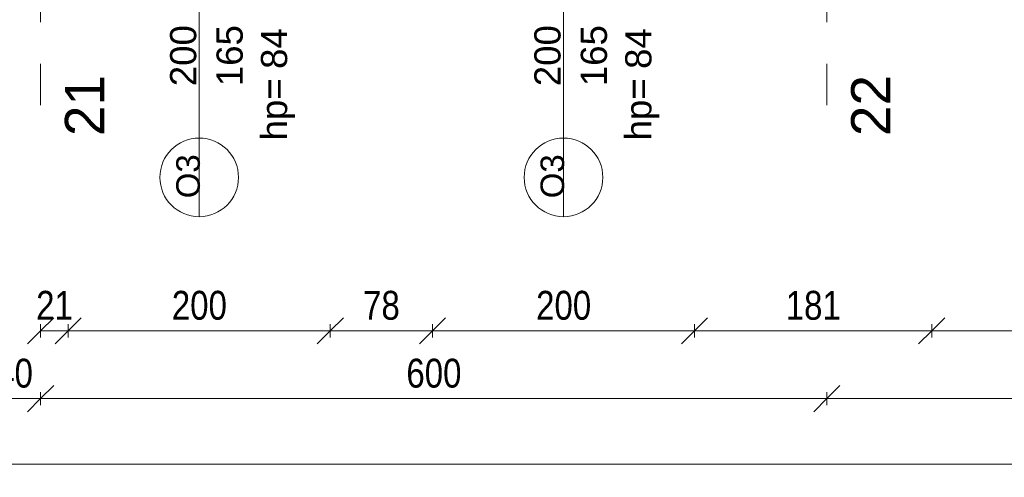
# Model space of a CAD drawing. Header units: centimetres. Extents: x -1631 to 1829, y -257 to 3158.
# Tile 2 of 128: x -1229 to -477, y -257 to 92. Entities that reach past the tile are written whole.
import ezdxf

# ---------------------------------------------------------------- set-up
doc = ezdxf.new("R2010")
doc.units = ezdxf.units.CM
doc.linetypes.add('Oś', pattern=[222.25, 127, -31.75, 31.75, -31.75])
for name, color, linetype, lineweight in [('A-ANNO-DIMS', 211, 'Continuous', 13), ('A-ANNO-DIMS-100', 211, 'Continuous', 13), ('A-GLAZ-IDEN', 152, 'Continuous', 13), ('S-GRID', 1, 'Continuous', 13), ('S-GRID-IDEN', 1, 'Continuous', 13)]:
    doc.layers.add(name, color=color, linetype=linetype, lineweight=lineweight)
doc.styles.add('Arial Narrow_1', font='ARIALN.TTF', dxfattribs={"height": 22})
doc.styles.add('Arial_10', font='arial.ttf', dxfattribs={"height": 20})
doc.styles.add('Arial_13', font='arial.ttf', dxfattribs={"height": 0.2})
doc.styles.add('Arial_7', font='arial.ttf', dxfattribs={"height": 30})
doc.styles.add('Arial_8', font='arial.ttf', dxfattribs={"height": 18})
doc.dimstyles.new('Diagonal_1_100__0_1_', dxfattribs={"dimscale": 30.48, "dimtxt": 22.515481, "dimasz": 0.656168, "dimexe": 0.164042, "dimexo": 0.0625, "dimgap": 0.065617, "dimtad": 1, "dimdec": 1, "dimrnd": 0.1, "dimdsep": 46, "dimtxsty": 'Arial Narrow_1', "dimblk1": 'OBLIQUE', "dimblk2": 'OBLIQUE', "dimsah": 1, "dimcen": 0.09, "dimazin": 0, "dimtfac": 1, "dimtdec": 4, "dimtix": 1, "dimtmove": 0, "dimatfit": 3, "dimfxl": 0.164042, "dimfxlon": 1, "dimtvp": 1, "dimtolj": 1, "dimtzin": 0, "dimarcsym": 2})

# ---------------------------------------------------------------- blocks, each defined once
blk = doc.blocks.new('DIMBLOCK1-5_piętro III __10_50 m_ - stan projektowany')
at = {"layer": 'A-ANNO-DIMS-100', "transparency": 16777216}
for p, q in [((-1252.62, -246.77), (-1242.62, -236.77)), ((1227.38, -246.77), (1237.38, -236.77)), ((-1252.62, -246.77), (-1262.62, -256.77)), ((-1252.62, -241.77), (-1252.62, -251.77)), ((-1252.62, -246.77), (-1252.62, -241.77)), ((-1252.62, -246.77), (1227.38, -246.77)), ((1227.38, -246.77), (1217.38, -256.77)), ((1227.38, -241.77), (1227.38, -251.77)), ((1227.38, -246.77), (1227.38, -241.77))]:
    blk.add_line(p, q, dxfattribs=at)
at = {"layer": 'A-ANNO-DIMS-100', "color": 0, "transparency": 16777216, "insert": (-40.5, -216.33), "char_height": 22, "width": 66.9031, "attachment_point": 1, "line_spacing_factor": 0.974696, "style": 'Arial Narrow_1'}
blk.add_mtext('2480', dxfattribs=at)
blk = doc.blocks.new('_Oblique')
at = {"color": 0, "linetype": 'ByBlock', "lineweight": -2}
blk.add_line((-0.5, -0.5), (0.5, 0.5), dxfattribs=at)
blk = doc.blocks.new('DIMBLOCK5-5_piętro III __10_50 m_ - stan projektowany')
at = {"layer": 'A-ANNO-DIMS-100', "transparency": 16777216}
for p, q in [((-612.62, -196.77), (-602.62, -186.77)), ((-12.62, -196.77), (-2.62, -186.77)), ((-612.62, -191.77), (-612.62, -201.77)), ((-612.62, -196.77), (-612.62, -191.77)), ((-12.62, -191.77), (-12.62, -201.77)), ((-12.62, -196.77), (-12.62, -191.77)), ((-612.62, -196.77), (-622.62, -206.77)), ((-12.62, -196.77), (-612.62, -196.77)), ((-12.62, -196.77), (-22.62, -206.77))]:
    blk.add_line(p, q, dxfattribs=at)
at = {"layer": 'A-ANNO-DIMS-100', "color": 0, "transparency": 16777216, "insert": (-333.53, -166.33), "char_height": 22, "width": 50.1774, "attachment_point": 1, "line_spacing_factor": 0.974696, "style": 'Arial Narrow_1'}
blk.add_mtext('600', dxfattribs=at)
blk = doc.blocks.new('DIMBLOCK6-5_piętro III __10_50 m_ - stan projektowany')
at = {"layer": 'A-ANNO-DIMS-100', "transparency": 16777216}
for p, q in [((-1212.62, -196.77), (-1202.62, -186.77)), ((-612.62, -196.77), (-602.62, -186.77)), ((-1212.62, -191.77), (-1212.62, -201.77)), ((-1212.62, -196.77), (-1212.62, -191.77)), ((-612.62, -191.77), (-612.62, -201.77)), ((-612.62, -196.77), (-612.62, -191.77)), ((-1212.62, -196.77), (-1222.62, -206.77)), ((-612.62, -196.77), (-1212.62, -196.77)), ((-612.62, -196.77), (-622.62, -206.77))]:
    blk.add_line(p, q, dxfattribs=at)
at = {"layer": 'A-ANNO-DIMS-100', "color": 0, "transparency": 16777216, "insert": (-933.53, -166.33), "char_height": 22, "width": 50.1774, "attachment_point": 1, "line_spacing_factor": 0.974696, "style": 'Arial Narrow_1'}
blk.add_mtext('600', dxfattribs=at)
blk = doc.blocks.new('DIMBLOCK7-5_piętro III __10_50 m_ - stan projektowany')
at = {"layer": 'A-ANNO-DIMS-100', "transparency": 16777216}
for p, q in [((-1252.62, -196.77), (-1242.62, -186.77)), ((-1212.62, -196.77), (-1202.62, -186.77)), ((-1252.62, -191.77), (-1252.62, -201.77)), ((-1252.62, -196.77), (-1252.62, -191.77)), ((-1212.62, -191.77), (-1212.62, -201.77)), ((-1212.62, -196.77), (-1212.62, -191.77)), ((-1252.62, -196.77), (-1262.62, -206.77)), ((-1212.62, -196.77), (-1252.62, -196.77)), ((-1212.62, -196.77), (-1222.62, -206.77))]:
    blk.add_line(p, q, dxfattribs=at)
at = {"layer": 'A-ANNO-DIMS-100', "color": 0, "transparency": 16777216, "insert": (-1246.56, -166.33), "char_height": 22, "width": 33.4516, "attachment_point": 1, "line_spacing_factor": 0.974696, "style": 'Arial Narrow_1'}
blk.add_mtext('40', dxfattribs=at)
blk = doc.blocks.new('DIMBLOCK259-5_piętro III __10_50 m_ - stan projektowany')
at = {"layer": 'A-ANNO-DIMS-100', "transparency": 16777216}
for p, q in [((-532.62, -145.01), (-522.62, -135.01)), ((-332.62, -145.01), (-322.62, -135.01)), ((-532.62, -140.01), (-532.62, -150.01)), ((-532.62, -145.01), (-532.62, -140.01)), ((-332.62, -140.01), (-332.62, -150.01)), ((-332.62, -145.01), (-332.62, -140.01)), ((-532.62, -145.01), (-542.62, -155.01)), ((-332.62, -145.01), (-532.62, -145.01)), ((-332.62, -145.01), (-342.62, -155.01))]:
    blk.add_line(p, q, dxfattribs=at)
at = {"layer": 'A-ANNO-DIMS-100', "color": 0, "transparency": 16777216, "insert": (-453.53, -114.57), "char_height": 22, "width": 50.1774, "attachment_point": 1, "line_spacing_factor": 0.974696, "style": 'Arial Narrow_1'}
blk.add_mtext('200', dxfattribs=at)
blk = doc.blocks.new('DIMBLOCK260-5_piętro III __10_50 m_ - stan projektowany')
at = {"layer": 'A-ANNO-DIMS-100', "transparency": 16777216}
for p, q in [((-713.62, -145.01), (-703.62, -135.01)), ((-532.62, -145.01), (-522.62, -135.01)), ((-713.62, -140.01), (-713.62, -150.01)), ((-713.62, -145.01), (-713.62, -140.01)), ((-532.62, -140.01), (-532.62, -150.01)), ((-532.62, -145.01), (-532.62, -140.01)), ((-713.62, -145.01), (-723.62, -155.01)), ((-532.62, -145.01), (-713.62, -145.01)), ((-532.62, -145.01), (-542.62, -155.01))]:
    blk.add_line(p, q, dxfattribs=at)
at = {"layer": 'A-ANNO-DIMS-100', "color": 0, "transparency": 16777216, "insert": (-644.03, -114.57), "char_height": 22, "width": 50.1774, "attachment_point": 1, "line_spacing_factor": 0.974696, "style": 'Arial Narrow_1'}
blk.add_mtext('181', dxfattribs=at)
blk = doc.blocks.new('DIMBLOCK261-5_piętro III __10_50 m_ - stan projektowany')
at = {"layer": 'A-ANNO-DIMS-100', "transparency": 16777216}
for p, q in [((-913.62, -145.01), (-903.62, -135.01)), ((-713.62, -145.01), (-703.62, -135.01)), ((-913.62, -140.01), (-913.62, -150.01)), ((-913.62, -145.01), (-913.62, -140.01)), ((-713.62, -140.01), (-713.62, -150.01)), ((-713.62, -145.01), (-713.62, -140.01)), ((-913.62, -145.01), (-923.62, -155.01)), ((-713.62, -145.01), (-913.62, -145.01)), ((-713.62, -145.01), (-723.62, -155.01))]:
    blk.add_line(p, q, dxfattribs=at)
at = {"layer": 'A-ANNO-DIMS-100', "color": 0, "transparency": 16777216, "insert": (-834.53, -114.57), "char_height": 22, "width": 50.1774, "attachment_point": 1, "line_spacing_factor": 0.974696, "style": 'Arial Narrow_1'}
blk.add_mtext('200', dxfattribs=at)
blk = doc.blocks.new('DIMBLOCK262-5_piętro III __10_50 m_ - stan projektowany')
at = {"layer": 'A-ANNO-DIMS-100', "transparency": 16777216}
for p, q in [((-991.62, -145.01), (-981.62, -135.01)), ((-913.62, -145.01), (-903.62, -135.01)), ((-991.62, -140.01), (-991.62, -150.01)), ((-991.62, -145.01), (-991.62, -140.01)), ((-913.62, -140.01), (-913.62, -150.01)), ((-913.62, -145.01), (-913.62, -140.01)), ((-991.62, -145.01), (-1001.62, -155.01)), ((-913.62, -145.01), (-991.62, -145.01)), ((-913.62, -145.01), (-923.62, -155.01))]:
    blk.add_line(p, q, dxfattribs=at)
at = {"layer": 'A-ANNO-DIMS-100', "color": 0, "transparency": 16777216, "insert": (-966.56, -114.57), "char_height": 22, "width": 33.4516, "attachment_point": 1, "line_spacing_factor": 0.974696, "style": 'Arial Narrow_1'}
blk.add_mtext('78', dxfattribs=at)
blk = doc.blocks.new('DIMBLOCK263-5_piętro III __10_50 m_ - stan projektowany')
at = {"layer": 'A-ANNO-DIMS-100', "transparency": 16777216}
for p, q in [((-1191.62, -145.01), (-1181.62, -135.01)), ((-991.62, -145.01), (-981.62, -135.01)), ((-1191.62, -140.01), (-1191.62, -150.01)), ((-1191.62, -145.01), (-1191.62, -140.01)), ((-991.62, -140.01), (-991.62, -150.01)), ((-991.62, -145.01), (-991.62, -140.01)), ((-1191.62, -145.01), (-1201.62, -155.01)), ((-991.62, -145.01), (-1191.62, -145.01)), ((-991.62, -145.01), (-1001.62, -155.01))]:
    blk.add_line(p, q, dxfattribs=at)
at = {"layer": 'A-ANNO-DIMS-100', "color": 0, "transparency": 16777216, "insert": (-1112.53, -114.57), "char_height": 22, "width": 50.1774, "attachment_point": 1, "line_spacing_factor": 0.974696, "style": 'Arial Narrow_1'}
blk.add_mtext('200', dxfattribs=at)
blk = doc.blocks.new('DIMBLOCK264-5_piętro III __10_50 m_ - stan projektowany')
at = {"layer": 'A-ANNO-DIMS-100', "transparency": 16777216}
for p, q in [((-1212.62, -145.01), (-1202.62, -135.01)), ((-1191.62, -145.01), (-1181.62, -135.01)), ((-1212.62, -140.01), (-1212.62, -150.01)), ((-1212.62, -145.01), (-1212.62, -140.01)), ((-1191.62, -140.01), (-1191.62, -150.01)), ((-1191.62, -145.01), (-1191.62, -140.01)), ((-1212.62, -145.01), (-1222.62, -155.01)), ((-1191.62, -145.01), (-1212.62, -145.01)), ((-1191.62, -145.01), (-1201.62, -155.01))]:
    blk.add_line(p, q, dxfattribs=at)
at = {"layer": 'A-ANNO-DIMS-100', "color": 0, "transparency": 16777216, "insert": (-1216.06, -114.57), "char_height": 22, "width": 33.4516, "attachment_point": 1, "line_spacing_factor": 0.974696, "style": 'Arial Narrow_1'}
blk.add_mtext('21', dxfattribs=at)
blk = doc.blocks.new('Okno_LD_typ 100 - metka _ wys_parapetu-2491833-5_piętro III __10_50 m_ - stan projektowany')
at = {"layer": 'A-GLAZ-IDEN'}
blk.add_line((0, 1.8925), (0, -0.3919), dxfattribs=at)
blk.add_circle((0, -0.0919), 0.3, dxfattribs=at)
at = {"layer": 'A-GLAZ-IDEN', "insert": (0.4711, 0.6634), "char_height": 0.2, "width": 0.48783, "attachment_point": 3, "rotation": 90, "line_spacing_factor": 0.936439, "style": 'Arial_13', "bg_fill": 3, "box_fill_scale": 1.25, "bg_fill_color": 256, "bg_fill_true_color": 13158600, "bg_fill_transparency": 0}
blk.add_mtext('\\pxqr,t6.35,12.7,19.05,25.4,31.75,38.1,44.45,50.8,57.15,63.5,69.85,76.2,82.55,88.9,95.25,101.6,107.95,114.3,120.65,127,133.35,139.7,146.05,152.4,158.75,165.1,171.45,177.8,184.15,190.5,196.85,203.2;{hp= }', dxfattribs=at)

msp = doc.modelspace()

# ---------------------------------------------------------------- linework, layer by layer
at = {"layer": 'S-GRID', "linetype": 'Oś'}
for p, q in [((-1212.62, 2884.27), (-1212.62, 27.13)), ((-612.62, 2884.27), (-612.62, 27.13))]:
    msp.add_line(p, q, dxfattribs=at)

# ---------------------------------------------------------------- block references
at = {"layer": 'A-GLAZ-IDEN', "xscale": 99.99999999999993, "yscale": 99.99999999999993, "zscale": 99.99999999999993}
for p in [(-1091.62, -18.79), (-813.62, -18.79)]:
    msp.add_blockref('Okno_LD_typ 100 - metka _ wys_parapetu-2491833-5_piętro III __10_50 m_ - stan projektowany', p, dxfattribs=at)

# ---------------------------------------------------------------- texts
at = {"layer": 'S-GRID-IDEN', "char_height": 30, "width": 48.3, "attachment_point": 5, "rotation": 90, "line_spacing_factor": 0.936439, "style": 'Arial_7'}
for s, insert in [('\\pxqc,t4.23333,8.46667,12.7,16.93333,21.16667,25.4,29.63333,33.86667,38.1,42.33333,46.56667,50.8,55.03333,59.26667,63.5,67.73333,71.96667,76.2,80.43333,84.66667,88.9,93.13333,97.36667,101.6,105.83333,110.06667,114.3,118.53333,122.76667,127,131.23333,135.46667;{21}', (-1179.12, 26.79)), ('\\pxqc,t4.23333,8.46667,12.7,16.93333,21.16667,25.4,29.63333,33.86667,38.1,42.33333,46.56667,50.8,55.03333,59.26667,63.5,67.73333,71.96667,76.2,80.43333,84.66667,88.9,93.13333,97.36667,101.6,105.83333,110.06667,114.3,118.53333,122.76667,127,131.23333,135.46667;{22}', (-579.12, 26.79))]:
    msp.add_mtext(s, dxfattribs=dict(at, insert=insert))

# ---------------------------------------------------------------- dimensions: what is measured, and where the dimension line sits
at = {"layer": 'A-ANNO-DIMS'}
for base, p1, p2, override, picture, middle in [((-1212.62, -145.01), (-1191.62, -140.01), (-1212.62, -140.01), {"dimpost": '<>', "dimfxl": 21}, 'DIMBLOCK264-5_piętro III __10_50 m_ - stan projektowany', (-1202.12, -131.96)), ((-1191.62, -145.01), (-991.62, -140.01), (-1191.62, -140.01), {"dimpost": '<>', "dimfxl": 200}, 'DIMBLOCK263-5_piętro III __10_50 m_ - stan projektowany', (-1091.62, -131.77)), ((-991.62, -145.01), (-913.62, -140.01), (-991.62, -140.01), {"dimpost": '<>', "dimfxl": 78}, 'DIMBLOCK262-5_piętro III __10_50 m_ - stan projektowany', (-952.62, -131.77)), ((-913.62, -145.01), (-713.62, -140.01), (-913.62, -140.01), {"dimpost": '<>', "dimfxl": 200}, 'DIMBLOCK261-5_piętro III __10_50 m_ - stan projektowany', (-813.62, -131.77)), ((-713.62, -145.01), (-532.62, -140.01), (-713.62, -140.01), {"dimpost": '<>', "dimfxl": 181}, 'DIMBLOCK260-5_piętro III __10_50 m_ - stan projektowany', (-623.12, -131.77)), ((-532.62, -145.01), (-332.62, -140.01), (-532.62, -140.01), {"dimpost": '<>', "dimfxl": 200}, 'DIMBLOCK259-5_piętro III __10_50 m_ - stan projektowany', (-432.62, -131.77))]:
    dim = msp.add_linear_dim(base=base, p1=p1, p2=p2, angle=0, dimstyle='Diagonal_1_100__0_1_', override=override, dxfattribs=at)
    dim.commit()
    dim.dimension.update_dxf_attribs({"geometry": picture, "text_midpoint": middle})
for base, p1, p2, override, picture, middle in [((-1252.62, -196.77), (-1212.62, -191.77), (-1252.62, -191.77), {"dimpost": '<>', "dimfxl": 40}, 'DIMBLOCK7-5_piętro III __10_50 m_ - stan projektowany', (-1232.62, -183.53)), ((-1212.62, -196.77), (-612.62, -191.77), (-1212.62, -191.77), {"dimpost": '<>', "dimfxl": 600}, 'DIMBLOCK6-5_piętro III __10_50 m_ - stan projektowany', (-912.62, -183.53)), ((-612.62, -196.77), (-12.62, -191.77), (-612.62, -191.77), {"dimpost": '<>', "dimfxl": 600}, 'DIMBLOCK5-5_piętro III __10_50 m_ - stan projektowany', (-312.62, -183.53)), ((1227.38, -246.77), (-1252.62, -241.77), (1227.38, -241.77), {"dimpost": '<>', "dimfxl": 2480}, 'DIMBLOCK1-5_piętro III __10_50 m_ - stan projektowany', (-12.62, -233.53))]:
    dim = msp.add_linear_dim(base=base, p1=p1, p2=p2, dimstyle='Diagonal_1_100__0_1_', override=override, dxfattribs=at)
    dim.commit()
    dim.dimension.update_dxf_attribs({"geometry": picture, "text_midpoint": middle})

# ---------------------------------------------------------------- next in the draw order: texts
at = {"layer": 'A-GLAZ-IDEN', "rotation": 90, "line_spacing_factor": 0.936439}
for s, insert, char_height, width, attachment_point, style in [('\\pxqc,t6.35,12.7,19.05,25.4,31.75,38.1,44.45,50.8,57.15,63.5,69.85,76.2,82.55,88.9,95.25,101.6,107.95,114.3,120.65,127,133.35,139.7,146.05,152.4,158.75,165.1,171.45,177.8,184.15,190.5,196.85,203.2;{200}', (-1103.74, 64.84), 20, 48.3, 5, 'Arial_10'), ('\\pxqc,t6.35,12.7,19.05,25.4,31.75,38.1,44.45,50.8,57.15,63.5,69.85,76.2,82.55,88.9,95.25,101.6,107.95,114.3,120.65,127,133.35,139.7,146.05,152.4,158.75,165.1,171.45,177.8,184.15,190.5,196.85,203.2;{165}', (-1068.3, 64.84), 20, 48.3, 5, 'Arial_10'), ('\\pxt6.35,12.7,19.05,25.4,31.75,38.1,44.45,50.8,57.15,63.5,69.85,76.2,82.55,88.9,95.25,101.6,107.95,114.3,120.65,127,133.35,139.7,146.05,152.4,158.75,165.1,171.45,177.8,184.15,190.5,196.85,203.2;{84}', (-1044.51, 54.73), 20, 32.4, 1, 'Arial_10'), ('\\pxqc,t6.35,12.7,19.05,25.4,31.75,38.1,44.45,50.8,57.15,63.5,69.85,76.2,82.55,88.9,95.25,101.6,107.95,114.3,120.65,127,133.35,139.7,146.05,152.4,158.75,165.1,171.45,177.8,184.15,190.5,196.85,203.2;{200}', (-825.74, 64.84), 20, 48.3, 5, 'Arial_10'), ('\\pxqc,t6.35,12.7,19.05,25.4,31.75,38.1,44.45,50.8,57.15,63.5,69.85,76.2,82.55,88.9,95.25,101.6,107.95,114.3,120.65,127,133.35,139.7,146.05,152.4,158.75,165.1,171.45,177.8,184.15,190.5,196.85,203.2;{165}', (-790.3, 64.84), 20, 48.3, 5, 'Arial_10'), ('\\pxt6.35,12.7,19.05,25.4,31.75,38.1,44.45,50.8,57.15,63.5,69.85,76.2,82.55,88.9,95.25,101.6,107.95,114.3,120.65,127,133.35,139.7,146.05,152.4,158.75,165.1,171.45,177.8,184.15,190.5,196.85,203.2;{84}', (-766.51, 54.73), 20, 32.4, 1, 'Arial_10'), ('\\pxqc,t7.05556,14.11111,21.16667,28.22222,35.27778,42.33333,49.38889,56.44444,63.5,70.55556,77.61111,84.66667,91.72222,98.77778,105.83333,112.88889,119.94444,127,134.05556,141.11111,148.16667,155.22222,162.27778,169.33333,176.38889,183.44444,190.5,197.55556,204.61111,211.66667,218.72222,225.77778;{O3}', (-1100.01, -27.17), 18, 33.7, 5, 'Arial_8'), ('\\pxqc,t7.05556,14.11111,21.16667,28.22222,35.27778,42.33333,49.38889,56.44444,63.5,70.55556,77.61111,84.66667,91.72222,98.77778,105.83333,112.88889,119.94444,127,134.05556,141.11111,148.16667,155.22222,162.27778,169.33333,176.38889,183.44444,190.5,197.55556,204.61111,211.66667,218.72222,225.77778;{O3}', (-822.01, -27.17), 18, 33.7, 5, 'Arial_8')]:
    msp.add_mtext(s, dxfattribs=dict(at, insert=insert, char_height=char_height, width=width, attachment_point=attachment_point, style=style))

doc.saveas('drawing.dxf')
